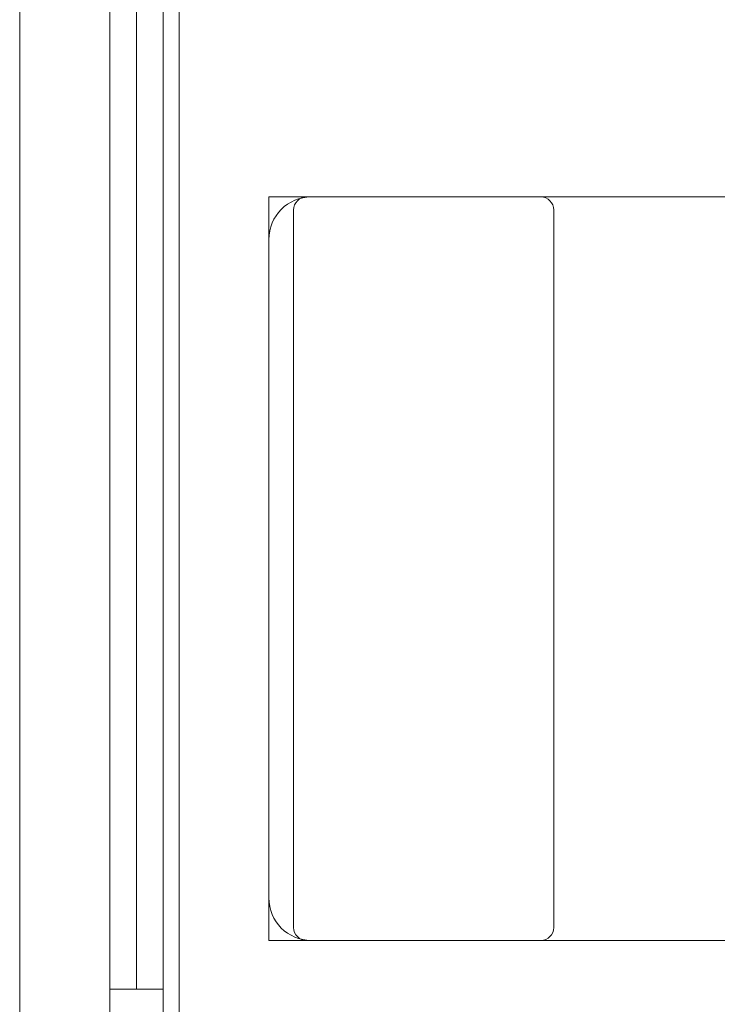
# Model space of a CAD drawing. Extents: x 100 to 2982, y 37 to 2050.
# Tile 13 of 130: x 951 to 1017, y 625 to 717. Entities that reach past the tile are written whole.
import ezdxf
from ezdxf.xclip import XClip

# ---------------------------------------------------------------- set-up
doc = ezdxf.new("R2010")
doc.units = 0
doc.header["$MEASUREMENT"] = 0
doc.header["$XCLIPFRAME"] = 0
for name, color, linetype in [('820-G Rysunki Obrazki', 7, 'Continuous'), ('Nowe_330-W Wyposażenie', 7, 'Continuous'), ('Okna ARCHICADa', 7, 'Continuous')]:
    doc.layers.add(name, color=color, linetype=linetype)

# ---------------------------------------------------------------- blocks, each defined once
blk = doc.blocks.new('Rysunek_1_1', base_point=(-18316.349, -206.526))
at = {"layer": 'Nowe_330-W Wyposażenie', "color": 4, "linetype": 'Continuous', "lineweight": 13, "ltscale": 0.2}
for p, q in [((978.315, 700.594), (1000.365, 700.594)), ((977.09, 631.819), (977.09, 699.369)), ((1001.59, 699.369), (1001.59, 631.819)), ((1000.365, 630.594), (978.315, 630.594))]:
    blk.add_line(p, q, dxfattribs=at)
at = {"layer": 'Nowe_330-W Wyposażenie', "color": 4, "linetype": 'Continuous', "lineweight": 13, "ltscale": 0.2, "flags": 128}
blk.add_lwpolyline([(1149.757, 630.594), (1149.757, 700.594), (974.757, 700.594), (974.757, 630.594)], close=True, dxfattribs=at)
at = {"layer": 'Nowe_330-W Wyposażenie', "color": 4, "linetype": 'Continuous', "lineweight": 13, "ltscale": 0.2}
for centre, radius, start, end in [((978.757, 696.594), 4, 90, 180), ((978.315, 699.369), 1.225, 90, 180), ((1000.365, 699.369), 1.225, 0, 90), ((978.757, 634.594), 4, 180, 270), ((978.315, 631.819), 1.225, 180, 270), ((1000.365, 631.819), 1.225, 270, 0)]:
    blk.add_arc(centre, radius, start, end, dxfattribs=at)
at = {"layer": 'Okna ARCHICADa', "color": 3, "linetype": 'Continuous', "lineweight": 13, "ltscale": 0.2}
for p, q in [((966.302, 988.429), (966.302, 621.009)), ((951.302, 986.929), (951.302, 622.509)), ((959.802, 626.009), (959.802, 983.429)), ((962.302, 983.429), (962.302, 626.009)), ((964.802, 983.429), (964.802, 626.009))]:
    blk.add_line(p, q, dxfattribs=at)
at = {"layer": 'Okna ARCHICADa', "color": 23, "linetype": 'Continuous', "lineweight": 15, "ltscale": 0.2}
for p, q in [((959.802, 621.009), (959.802, 626.009)), ((959.802, 626.009), (964.802, 626.009)), ((964.802, 626.009), (964.802, 621.009))]:
    blk.add_line(p, q, dxfattribs=at)

msp = doc.modelspace()

# ---------------------------------------------------------------- block references
at = {"layer": '820-G Rysunki Obrazki', "color": 65, "linetype": 'Continuous', "lineweight": 13, "ltscale": 0.2}
ref = msp.add_blockref('Rysunek_1_1', (-18316.349, -206.526), dxfattribs=at)
XClip(ref).set_block_clipping_path([(244.527027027, 75.2081975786), (2570.9054054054, 2024.1891891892)])

doc.saveas('drawing.dxf')
